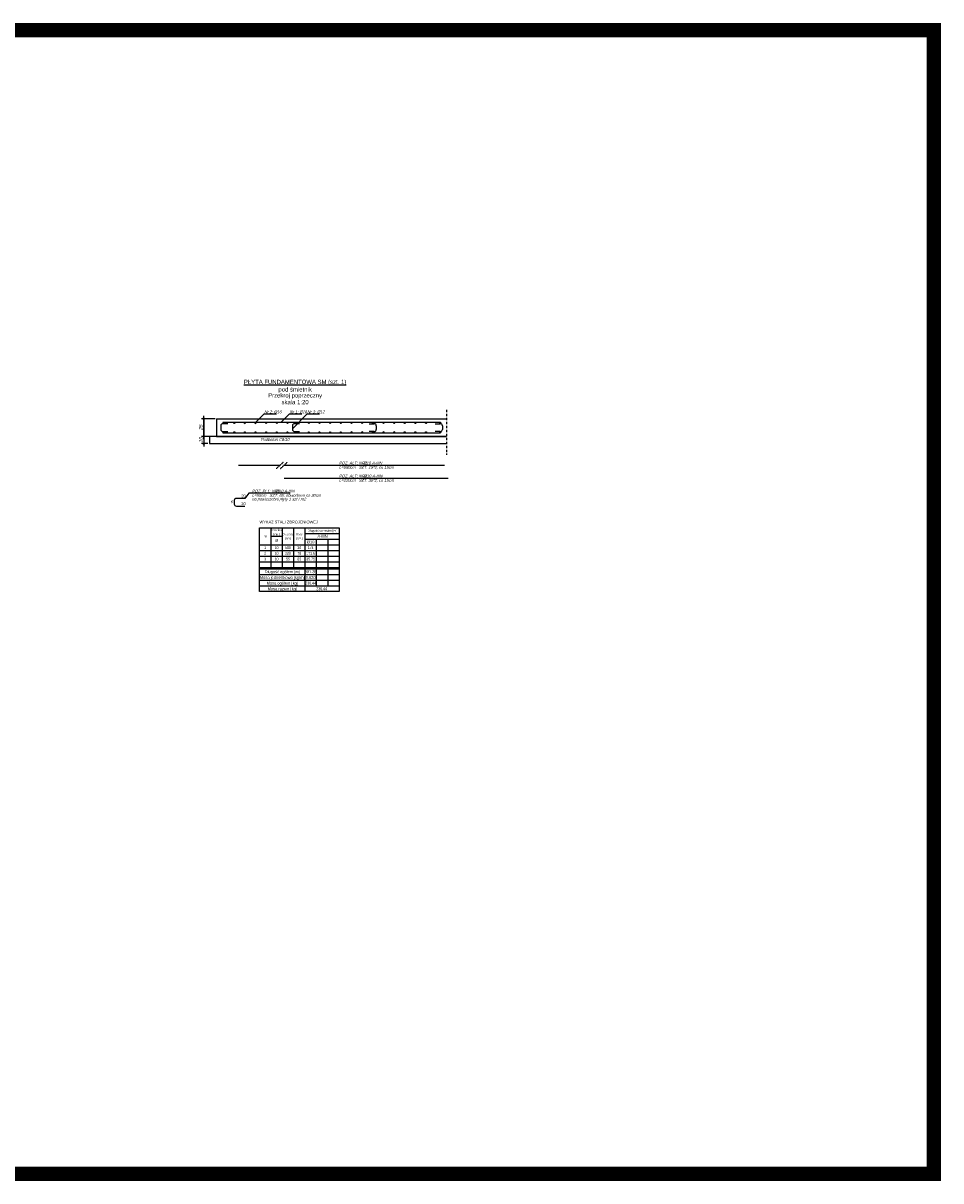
# Model space of a CAD drawing. Extents: x -2911 to 10058, y -5912 to -1002.
# Tile 43 of 43: x 8765 to 10058, y -2687 to -1057. Entities that reach past the tile are written whole.
import ezdxf
from ezdxf.enums import TextEntityAlignment as Align

# ---------------------------------------------------------------- set-up
doc = ezdxf.new("R2010")
doc.units = 0
doc.header["$LTSCALE"] = 1.125
doc.linetypes.add('MP', pattern=[0.25, 0.15, -0.1])
doc.layers.get('0').update_dxf_attribs({"linetype": 'CONTINUOUS'})
doc.layers.get('DEFPOINTS').update_dxf_attribs({"linetype": 'CONTINUOUS'})
doc.layers.add('--GT_Teksty średnie', color=152, linetype='CONTINUOUS', lineweight=15)
for name, color, linetype in [('--GT_Wymiary', 1, 'CONTINUOUS'), ('--RAMKA', 7, 'CONTINUOUS'), ('BS_LPM', 1, 'MP'), ('BZ_LPM', 1, 'MP'), ('BZ_ODN', 1, 'CONTINUOUS'), ('BZ_PRETW', 3, 'CONTINUOUS'), ('BZ_PRS', 2, 'CONTINUOUS'), ('BZ_SZRAF', 1, 'CONTINUOUS'), ('BZ_TXC', 1, 'CONTINUOUS'), ('BZ_TXS', 7, 'CONTINUOUS'), ('BZ_WYM', 1, 'CONTINUOUS'), ('Tabela_stali_zbrojeniowej', 7, 'CONTINUOUS')]:
    doc.layers.add(name, color=color, linetype=linetype)
doc.styles.add('BIKTC', font='arial.ttf', dxfattribs={"width": 0.8, "oblique": 15})
doc.styles.add('BIKTS', font='arial.ttf', dxfattribs={"width": 0.8, "oblique": 15})
doc.styles.add('BIKWYM', font='arial.ttf', dxfattribs={"width": 0.8, "oblique": 15})
doc.styles.get("Standard").update_dxf_attribs({"font": 'arial.ttf'})
doc.dimstyles.new('_KP_020', dxfattribs={"dimscale": 0.2, "dimtxt": 25, "dimasz": 20, "dimexe": 15, "dimexo": 10, "dimgap": 0, "dimtad": 0, "dimdec": 1, "dimrnd": 0.5, "dimzin": 12, "dimdsep": 46, "dimtxsty": 'BIKWYM', "dimblk": 'SMALL', "dimcen": 0, "dimdle": 20, "dimclrd": 256, "dimclre": 256, "dimclrt": 7, "dimadec": 1, "dimazin": 3, "dimtfac": 0.033333, "dimtdec": 1, "dimtmove": 1, "dimatfit": 3, "dimldrblk": 'DOTBLANK', "dimfxl": 1, "dimtvp": 0.8, "dimtolj": 1, "dimtzin": 0, "dimarcsym": 0})

# ---------------------------------------------------------------- blocks, each defined once
blk = doc.blocks.new('*X1080')
at = {"color": 0}
for p, q in [((26679.5, -18693.7), (26680.1, -18693.1)), ((26679.5, -18693.6), (26680, -18693.1)), ((26679.5, -18693.5), (26679.9, -18693.1)), ((26679.6, -18693.9), (26680.3, -18693.2)), ((26679.6, -18693.9), (26680.3, -18693.2)), ((26679.6, -18693.8), (26680.2, -18693.2)), ((26679.7, -18694), (26680.4, -18693.3)), ((26679.7, -18694), (26680.4, -18693.3)), ((26679.8, -18694.1), (26680.5, -18693.4)), ((26679.9, -18694.1), (26680.5, -18693.5)), ((26680, -18694.1), (26680.5, -18693.6)), ((26680.1, -18694.1), (26680.5, -18693.7)), ((26680.2, -18694.1), (26680.5, -18693.8))]:
    blk.add_line(p, q, dxfattribs=at)
blk = doc.blocks.new('_Small')
at = {"color": 0, "linetype": 'ByBlock', "lineweight": -2}
blk.add_circle((0, 0), 0.25, dxfattribs=at)
blk = doc.blocks.new('*D1144')
at = {"layer": '--GT_Wymiary', "lineweight": -2}
for p, q in [((9025.7, -1638.8), (9016.7, -1638.8)), ((9019.7, -1634.8), (9019.7, -1652.8)), ((9025.7, -1648.8), (9016.7, -1648.8))]:
    blk.add_line(p, q, dxfattribs=at)
at = {"layer": 'DEFPOINTS', "color": 0}
for p in [(9027.7, -1638.8), (9019.7, -1648.8), (9027.7, -1648.8)]:
    blk.add_point(p, dxfattribs=at)
at = {"layer": '--GT_Wymiary', "linetype": 'ByBlock', "lineweight": -2, "xscale": 4, "yscale": 4, "zscale": 4}
for p, rotation in [((9019.7, -1638.8), 90), ((9019.7, -1648.8), 270)]:
    blk.add_blockref('_Small', p, dxfattribs=dict(at, rotation=rotation))
at = {"layer": '--GT_Wymiary', "color": 7, "insert": (9015.7, -1643.8), "char_height": 5, "attachment_point": 5, "rotation": 90, "style": 'BIKWYM'}
blk.add_mtext('\\A1;10', dxfattribs=at)
blk = doc.blocks.new('_DotBlank')
at = {"color": 0, "linetype": 'ByBlock', "lineweight": -2}
blk.add_line((-0.5, 0), (-1, 0), dxfattribs=at)
blk.add_circle((0, 0), 0.5, dxfattribs=at)
blk = doc.blocks.new('*D1145')
at = {"layer": '--GT_Wymiary', "lineweight": -2}
for p, q in [((9035.7, -1613.8), (9016.7, -1613.8)), ((9019.7, -1642.8), (9019.7, -1609.8)), ((9035.7, -1638.8), (9016.7, -1638.8))]:
    blk.add_line(p, q, dxfattribs=at)
at = {"layer": 'DEFPOINTS', "color": 0}
for p in [(9019.7, -1613.8), (9037.7, -1613.8), (9037.7, -1638.8)]:
    blk.add_point(p, dxfattribs=at)
at = {"layer": '--GT_Wymiary', "linetype": 'ByBlock', "lineweight": -2, "xscale": 4, "yscale": 4, "zscale": 4}
for p, rotation in [((9019.7, -1613.8), 90), ((9019.7, -1638.8), 270)]:
    blk.add_blockref('_Small', p, dxfattribs=dict(at, rotation=rotation))
at = {"layer": '--GT_Wymiary', "color": 7, "insert": (9015.7, -1626.3), "char_height": 5, "attachment_point": 5, "rotation": 90, "style": 'BIKWYM'}
blk.add_mtext('\\A1;25', dxfattribs=at)

msp = doc.modelspace()

# ---------------------------------------------------------------- linework, layer by layer
at = {"layer": '--GT_Teksty średnie', "const_width": 20}
msp.add_lwpolyline([(7321.21, -2677.18), (10047.67, -2677.18), (10047.67, -1066.72), (7321.21, -1066.72)], close=True, dxfattribs=at)
for p, q in [((9361.75, -1638.83), (9027.75, -1638.83)), ((9027.75, -1638.83), (9027.75, -1648.83)), ((9027.75, -1648.83), (9361.75, -1648.83))]:
    msp.add_line(p, q)
for centre in [(9047.72, -1619.63), (9062.72, -1619.63), (9077.72, -1619.63), (9092.75, -1619.63), (9107.75, -1619.63), (9122.75, -1619.63), (9137.75, -1619.63), (9152.75, -1619.63), (9167.75, -1619.63), (9182.75, -1619.63), (9197.75, -1619.63), (9212.75, -1619.63), (9227.75, -1619.63), (9242.75, -1619.63), (9257.75, -1619.63), (9272.75, -1619.63), (9287.75, -1619.63), (9302.75, -1619.63), (9317.75, -1619.63), (9332.75, -1619.63), (9352.75, -1619.63), (9047.72, -1633.03), (9062.72, -1633.03), (9077.72, -1633.03), (9092.75, -1633.03), (9107.75, -1633.03), (9122.75, -1633.03), (9137.75, -1633.03), (9152.75, -1633.03), (9167.75, -1633.03), (9182.75, -1633.03), (9197.75, -1633.03), (9212.75, -1633.03), (9227.75, -1633.03), (9242.75, -1633.03), (9257.75, -1633.03), (9272.75, -1633.03), (9287.75, -1633.03), (9302.75, -1633.03), (9317.75, -1633.03), (9332.75, -1633.03), (9352.75, -1633.03)]:
    msp.add_circle(centre, 0.798)
at = {"layer": 'BS_LPM', "ltscale": 20}
msp.add_line((9361.75, -1601.16), (9361.75, -1664.78), dxfattribs=at)
at = {"layer": 'BZ_LPM'}
for p, q in [((9131.62, -1675.26), (9121.71, -1684.3)), ((9137.36, -1675.26), (9127.45, -1684.3))]:
    msp.add_line(p, q, dxfattribs=at)
at = {"layer": 'BZ_ODN', "ltscale": 0.1}
for p, q in [((9104.18, -1607.3), (9092.99, -1618.83)), ((9122.2, -1607.3), (9104.18, -1607.3)), ((9139.95, -1607.3), (9128.77, -1618.83)), ((9157.98, -1607.3), (9139.95, -1607.3)), ((9164.81, -1607.3), (9144.64, -1628.1)), ((9182.84, -1607.3), (9164.81, -1607.3))]:
    msp.add_line(p, q, dxfattribs=at)
at = {"layer": 'BZ_PRETW'}
for p, q in [((9043.75, -1623.83), (9043.75, -1628.83)), ((9046.75, -1618.83), (9352.75, -1618.83)), ((9053.75, -1620.83), (9046.75, -1620.83)), ((9144.64, -1623.83), (9144.64, -1628.83)), ((9154.64, -1620.83), (9147.64, -1620.83)), ((9252.75, -1620.83), (9259.75, -1620.83)), ((9262.75, -1623.83), (9262.75, -1628.83)), ((9345.75, -1620.83), (9352.75, -1620.83)), ((9355.75, -1623.83), (9355.75, -1628.83)), ((9046.75, -1631.83), (9053.75, -1631.83)), ((9046.75, -1633.83), (9352.75, -1633.83)), ((9147.64, -1631.83), (9154.64, -1631.83)), ((9259.75, -1631.83), (9252.75, -1631.83)), ((9352.75, -1631.83), (9345.75, -1631.83)), ((9068.76, -1679.37), (9127.12, -1679.37)), ((9132.86, -1679.37), (9358.76, -1679.37)), ((9132.86, -1697.62), (9363.76, -1697.62)), ((9077.75, -1725.96), (9065.75, -1725.96)), ((9062.75, -1728.96), (9062.75, -1733.96)), ((9065.75, -1736.96), (9077.75, -1736.96))]:
    msp.add_line(p, q, dxfattribs=at)
for centre, start, end in [((9046.75, -1623.83), 90, 180), ((9046.75, -1628.83), 180, 270), ((9147.64, -1623.83), 90, 180), ((9147.64, -1628.83), 180, 270), ((9259.75, -1623.83), 0, 90), ((9259.75, -1628.83), 270, 0), ((9352.75, -1623.83), 0, 90), ((9352.75, -1628.83), 270, 0), ((9065.75, -1728.96), 90, 180), ((9065.75, -1733.96), 180, 270)]:
    msp.add_arc(centre, 3, start, end, dxfattribs=at)
at = {"layer": 'BZ_PRS'}
for p, q in [((9037.75, -1613.83), (9037.75, -1638.83)), ((9037.75, -1613.83), (9361.75, -1613.83)), ((9037.75, -1638.83), (9361.75, -1638.83))]:
    msp.add_line(p, q, dxfattribs=at)
at = {"layer": 'BZ_SZRAF', "linetype": 'Continuous'}
for p, q in [((9115.46, -1638.9), (9115.52, -1638.83)), ((9118.81, -1639.07), (9119.06, -1638.83))]:
    msp.add_line(p, q, dxfattribs=at)
at = {"layer": 'BZ_TXS', "color": 1}
for p, q in [((9083.04, -1718.67), (9077.37, -1725.96)), ((9141.35, -1718.67), (9083.04, -1718.67))]:
    msp.add_line(p, q, dxfattribs=at)
at = {"layer": 'BZ_WYM'}
for p, q in [((9019.73, -1614.03), (9019.73, -1638.63)), ((9019.73, -1639.03), (9019.73, -1648.63))]:
    msp.add_line(p, q, dxfattribs=at)
at = {"layer": 'Tabela_stali_zbrojeniowej', "color": 7, "linetype": 'Continuous'}
for p, q in [((9098.26, -1767.34), (9210.26, -1767.34)), ((9098.26, -1857.34), (9098.26, -1767.34)), ((9210.26, -1767.34), (9210.26, -1857.34)), ((9210.26, -1857.34), (9098.26, -1857.34))]:
    msp.add_line(p, q, dxfattribs=at)
at = {"layer": 'Tabela_stali_zbrojeniowej', "color": 1}
for p, q in [((9114.26, -1767.34), (9114.26, -1823.34)), ((9130.26, -1767.34), (9130.26, -1823.34)), ((9146.26, -1767.34), (9146.26, -1823.34)), ((9162.26, -1767.34), (9162.26, -1823.34)), ((9162.26, -1775.34), (9210.26, -1775.34)), ((9098.26, -1791.34), (9210.26, -1791.34)), ((9114.26, -1779.34), (9130.26, -1779.34)), ((9162.26, -1783.34), (9210.26, -1783.34)), ((9178.26, -1783.34), (9178.26, -1823.34)), ((9194.26, -1783.34), (9194.26, -1823.34)), ((9098.26, -1799.34), (9210.26, -1799.34)), ((9098.26, -1807.34), (9210.26, -1807.34)), ((9098.26, -1815.34), (9210.26, -1815.34)), ((9098.26, -1823.34), (9210.26, -1823.34)), ((9098.26, -1825.34), (9210.26, -1825.34)), ((9162.26, -1825.34), (9162.26, -1857.34)), ((9178.26, -1825.34), (9178.26, -1849.34)), ((9194.26, -1825.34), (9194.26, -1849.34)), ((9098.26, -1833.34), (9210.26, -1833.34)), ((9098.26, -1841.34), (9210.26, -1841.34)), ((9098.26, -1849.34), (9210.26, -1849.34))]:
    msp.add_line(p, q, dxfattribs=at)

# ---------------------------------------------------------------- block references
at = {"yscale": 1.596000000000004, "rotation": 180}
for p, xscale, zscale in [((-33533.6, -31454.65), -1.596000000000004, 1.596), ((-33518.6, -31454.65), -1.596000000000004, 1.596), ((-33503.6, -31454.65), -1.596000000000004, 1.596), ((-33488.57, -31454.65), -1.596000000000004, 1.596), ((-33473.57, -31454.65), -1.596000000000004, 1.596), ((-33458.57, -31454.65), -1.596000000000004, 1.596), ((-33443.57, -31454.65), -1.596000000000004, 1.596), ((-33428.57, -31454.65), -1.596000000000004, 1.596), ((-33413.57, -31454.65), -1.596000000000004, 1.596), ((-33398.57, -31454.65), -1.596000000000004, 1.596), ((-33383.57, -31454.65), -1.596000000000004, 1.596), ((-33368.57, -31454.65), -1.596000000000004, 1.596), ((51809.07, -31454.65), 1.596000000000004, 1.596000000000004), ((51824.07, -31454.65), 1.596000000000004, 1.596000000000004), ((51839.07, -31454.65), 1.596000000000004, 1.596000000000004), ((51854.07, -31454.65), 1.596000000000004, 1.596000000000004), ((51869.07, -31454.65), 1.596000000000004, 1.596000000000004), ((51884.07, -31454.65), 1.596000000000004, 1.596000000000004), ((51899.07, -31454.65), 1.596000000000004, 1.596000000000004), ((51914.07, -31454.65), 1.596000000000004, 1.596000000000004), ((51934.07, -31454.65), 1.596000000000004, 1.596000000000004)]:
    msp.add_blockref('*X1080', p, dxfattribs=dict(at, xscale=xscale, zscale=zscale))
at = {"yscale": 1.596000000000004}
for p, xscale, zscale in [((-33533.6, 28201.99), 1.596000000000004, 1.596000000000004), ((-33518.6, 28201.99), 1.596000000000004, 1.596000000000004), ((-33503.6, 28201.99), 1.596000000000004, 1.596000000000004), ((-33488.57, 28201.99), 1.596000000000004, 1.596000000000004), ((-33473.57, 28201.99), 1.596000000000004, 1.596000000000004), ((-33458.57, 28201.99), 1.596000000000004, 1.596000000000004), ((-33443.57, 28201.99), 1.596000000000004, 1.596000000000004), ((-33428.57, 28201.99), 1.596000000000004, 1.596000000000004), ((-33413.57, 28201.99), 1.596000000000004, 1.596000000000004), ((-33398.57, 28201.99), 1.596000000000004, 1.596000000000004), ((-33383.57, 28201.99), 1.596000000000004, 1.596000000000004), ((-33368.57, 28201.99), 1.596000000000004, 1.596000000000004), ((51809.07, 28201.99), -1.596000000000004, 1.596), ((51824.07, 28201.99), -1.596000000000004, 1.596), ((51839.07, 28201.99), -1.596000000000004, 1.596), ((51854.07, 28201.99), -1.596000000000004, 1.596), ((51869.07, 28201.99), -1.596000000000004, 1.596), ((51884.07, 28201.99), -1.596000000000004, 1.596), ((51899.07, 28201.99), -1.596000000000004, 1.596), ((51914.07, 28201.99), -1.596000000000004, 1.596), ((51934.07, 28201.99), -1.596000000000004, 1.596)]:
    msp.add_blockref('*X1080', p, dxfattribs=dict(at, xscale=xscale, zscale=zscale))

# ---------------------------------------------------------------- texts
at = {"layer": '--RAMKA', "width": 0.8}
for s, p in [('%%UPŁYTA FUNDAMENTOWA SM (szt. 1)', (9148.37, -1564.92)), ('Przekroj poprzeczny', (9148.37, -1583.92)), ('pod śmietnik', (9148.37, -1575.51)), ('skala 1:20', (9148.37, -1593.45))]:
    msp.add_text(s, height=6, dxfattribs=at).set_placement(p, align=Align.CENTER)
at = {"layer": 'BZ_TXC', "color": 1, "style": 'BIKTS', "width": 0.8}
for p in [(9075.78, -1722.53), (9075.78, -1733.53)]:
    msp.add_text('20', height=4, dxfattribs=at).set_placement(p, align=Align.MIDDLE_CENTER)
at = {"layer": 'BZ_TXC', "style": 'BIKTS', "width": 0.8}
msp.add_text('15', height=3, rotation=90, dxfattribs=at).set_placement((9061.15, -1731.27), align=Align.CENTER)
at = {"layer": 'BZ_TXS', "color": 1, "linetype": 'Continuous', "style": 'BIKTC', "oblique": 15, "width": 0.8}
for s, p in [('Nr 2; %%c16', (9104.92, -1606.14)), ('Nr 1; %%c16', (9140.7, -1606.14)), ('Nr 3; %%c12', (9165.56, -1606.14)), ('Podbeton C8/10', (9099.79, -1645.11)), ('%%C10 A-IIIN', (9244.36, -1678.22)), ('L=580cm   SZT. 15*2; co 15cm', (9210.14, -1684.28)), ('%%C10 A-IIIN', (9244.87, -1696.47)), ('L=220cm   SZT. 39*2; co 15cm', (9210.14, -1702.53)), ('na powierzchni płyty 1 szt / m2', (9087.58, -1729)), ('L=55cm   SZT. 65; obwodowo co 30cm', (9087.58, -1723.77)), ('%%C10 A-IIIN', (9121.05, -1717.72))]:
    msp.add_text(s, height=4, dxfattribs=at).set_placement(p)
at = {"layer": 'BZ_TXS', "linetype": 'Continuous', "style": 'BIKTC', "oblique": 15, "width": 0.8}
for s, p in [('POZ. ALT; NR1', (9210.14, -1678.22)), ('POZ. ALT; NR2', (9210.14, -1696.47)), ('POZ. PL1; NR3', (9087.58, -1717.72))]:
    msp.add_text(s, height=4, dxfattribs=at).set_placement(p)
at = {"layer": 'Tabela_stali_zbrojeniowej', "color": 1}
msp.add_text('WYKAZ STALI ZBROJENIOWEJ', height=4, dxfattribs=at).set_placement((9098.26, -1759.34), align=Align.MIDDLE_LEFT)
for s, height, width, p in [('Średnica', 3, 0.8, (9122.26, -1770.34)), ('[mm]', 3, 0.8, (9122.26, -1776.34)), ('Długość', 3, 0.8, (9138.26, -1776.34)), ('Ilość', 3, 0.8, (9154.26, -1776.34)), ('Długość całkowita [m]', 3, 0.8, (9186.71, -1771.34)), ('Nr', 3, 0.8, (9106.26, -1779.34)), ('1', 4, 0.7, (9106.26, -1795.34)), ('10', 4, 0.7, (9122.26, -1795.34)), ('[cm]', 3, 0.8, (9138.26, -1782.34)), ('580', 4, 0.7, (9138.26, -1795.34)), ('[szt.]', 3, 0.8, (9154.26, -1782.34)), ('30', 4, 0.7, (9154.26, -1795.34)), ('%%C10', 4, 0.8, (9170.26, -1787.34)), ('174', 4, 0.7, (9170.26, -1795.34)), ('A-IIIN', 4, 0.8, (9187.05, -1779.34)), ('3', 4, 0.7, (9106.26, -1811.34)), ('2', 4, 0.7, (9106.26, -1803.34)), ('10', 4, 0.7, (9122.26, -1803.34)), ('10', 4, 0.7, (9122.26, -1811.34)), ('220', 4, 0.7, (9138.26, -1803.34)), ('55', 4, 0.7, (9138.26, -1811.34)), ('78', 4, 0.7, (9154.26, -1803.34)), ('65', 4, 0.7, (9154.26, -1811.34)), ('35.75', 4, 0.7, (9170.26, -1811.34)), ('171.6', 4, 0.7, (9170.26, -1803.34)), ('Masa jednostkowa [kg/m]', 4, 0.8, (9130.26, -1837.34)), ('Długość ogółem [m]', 4, 0.8, (9130.26, -1829.34)), ('381.35', 4, 0.8, (9170.26, -1829.34)), ('0.620', 4, 0.8, (9170.26, -1837.34)), ('Masa ogółem [kg]', 4, 0.8, (9130.26, -1845.34)), ('Masa razem [kg]', 4, 0.8, (9130.26, -1853.34)), ('236.44', 4, 0.7, (9170.26, -1845.34)), ('236.44', 4, 0.7, (9185.78, -1853.34))]:
    msp.add_text(s, height=height, dxfattribs=dict(at, width=width)).set_placement(p, align=Align.MIDDLE_CENTER)
msp.add_text('%%c', height=4, dxfattribs=at).set_placement((9122.26, -1785.34), align=Align.MIDDLE_CENTER)

# ---------------------------------------------------------------- dimensions: what is measured, and where the dimension line sits
at = {"layer": '--GT_Wymiary'}
dim = msp.add_linear_dim(base=(9019.73, -1613.83), p1=(9037.75, -1638.83), p2=(9037.75, -1613.83), angle=90, dimstyle='_KP_020', dxfattribs=at)
dim.commit()
dim.dimension.update_dxf_attribs({"geometry": '*D1145', "text_midpoint": (9015.65, -1626.33)})
dim = msp.add_linear_dim(base=(9019.73, -1648.83), p1=(9027.75, -1638.83), p2=(9027.75, -1648.83), angle=90, dimstyle='_KP_020', override={"dimtxsty": 'BIKWYM', "dimldrblk": 'DotBlank'}, dxfattribs=at)
dim.commit()
dim.dimension.update_dxf_attribs({"geometry": '*D1144', "text_midpoint": (9015.65, -1643.83)})

doc.saveas('drawing.dxf')
